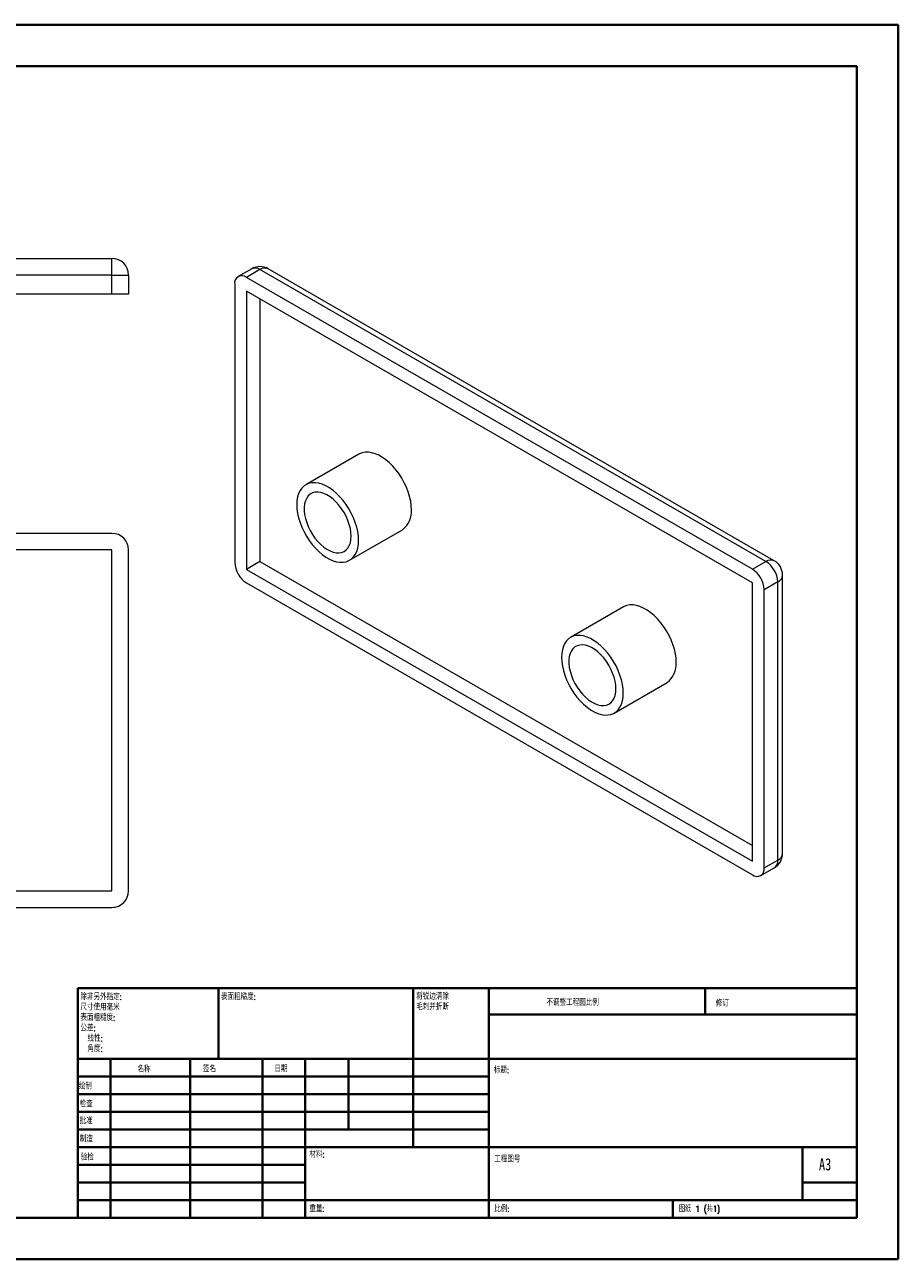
# Model space of a CAD drawing. Header units: millimetres. Extents: x 0 to 420, y 0 to 297.
# Tile 2 of 2: x 210 to 420, y 0 to 297. Entities that reach past the tile are written whole.
import ezdxf

# ---------------------------------------------------------------- set-up
doc = ezdxf.new("R2010")
doc.units = ezdxf.units.MM
doc.styles.add('SLDTEXTSTYLE0', font='TXT', dxfattribs={"width": 0.75, "bigfont": 'bigfont'})
doc.styles.add('SLDTEXTSTYLE1', font='TXT', dxfattribs={"width": 0.75})
doc.styles.add('SLDTEXTSTYLE2', font='TXT', dxfattribs={"width": 0.694444, "bigfont": 'bigfont'})

# ---------------------------------------------------------------- blocks, each defined once
blk = doc.blocks.new('SW_NOTE_0')
at = {"color": 0, "linetype": 'Continuous', "lineweight": 0, "char_height": 1.5, "attachment_point": 1, "style": 'SLDTEXTSTYLE0'}
for s, insert in [('\\M+18FAB锐边\\M+190B4\\M+18F9C', (0, 1.93)), ('\\M+196D1\\M+18E68\\M+19BF3\\M+190DC\\M+19266', (0, -0.57))]:
    blk.add_mtext(s, dxfattribs=dict(at, insert=insert))
blk = doc.blocks.new('SW_NOTE_1')
at = {"color": 0, "linetype": 'Continuous', "lineweight": 0, "char_height": 1.5, "attachment_point": 1, "style": 'SLDTEXTSTYLE0'}
for s, insert in [('\\M+18F9C\\M+194F1另\\M+18A4F\\M+18E77\\M+192E8:', (0, 1.93)), ('\\M+18EDA\\M+190A1\\M+18E67\\M+19770\\M+19F7C\\M+195C4', (0, -0.57)), ('\\M+1955C\\M+196CA\\M+19165糙\\M+19378:', (0, -3.07)), ('\\M+18CF6\\M+18DB7:', (0, -5.57)), ('线\\M+190AB:', (1.69, -8.07)), ('\\M+18A70\\M+19378:', (1.69, -10.57))]:
    blk.add_mtext(s, dxfattribs=dict(at, insert=insert))

msp = doc.modelspace()

# ---------------------------------------------------------------- linework, layer by layer
at = {"color": 7, "linetype": 'Continuous', "lineweight": 40}
for p, q in [((0.08, 297.21), (420.08, 297.21)), ((420.08, 0.21), (420.08, 297.21)), ((25.08, 287.21), (410.08, 287.21)), ((410.08, 287.21), (410.08, 10.21)), ((222.88, 65.46), (410.08, 65.46)), ((222.88, 65.46), (222.88, 10.21)), ((256.68, 48.46), (256.68, 65.46)), ((303.48, 65.46), (303.48, 27.21)), ((321.68, 65.46), (321.68, 10.21)), ((373.68, 59.09), (373.68, 65.46)), ((410.08, 59.09), (321.68, 59.09)), ((410.08, 48.46), (222.88, 48.46)), ((230.68, 48.46), (230.68, 10.21)), ((249.87, 48.46), (249.87, 10.21)), ((267.28, 48.46), (267.28, 10.21)), ((277.48, 10.21), (277.48, 48.46)), ((287.88, 31.46), (287.88, 48.46)), ((321.68, 44.21), (222.88, 44.21)), ((321.68, 39.96), (222.88, 39.96)), ((321.68, 35.71), (222.88, 35.71)), ((321.68, 31.46), (222.88, 31.46)), ((277.48, 27.21), (222.88, 27.21)), ((277.48, 27.21), (410.08, 27.21)), ((397.08, 14.46), (397.08, 27.21)), ((277.48, 22.96), (222.88, 22.96)), ((277.48, 18.71), (222.88, 18.71)), ((410.08, 18.71), (397.08, 18.71)), ((222.88, 14.46), (410.08, 14.46)), ((365.88, 10.21), (365.88, 14.46)), ((25.08, 10.21), (410.08, 10.21)), ((0.08, 0.21), (420.08, 0.21))]:
    msp.add_line(p, q, dxfattribs=at)
at = {"color": 7, "linetype": 'Continuous', "lineweight": 15}
for p, q in [((59.05, 241), (231.05, 241)), ((231.05, 237), (231.05, 241)), ((264.64, 238.49), (261.39, 236.61)), ((266.64, 238.29), (263.39, 236.41)), ((388.26, 168.08), (266.64, 238.29)), ((390.26, 168.28), (268.64, 238.49)), ((231.05, 237), (59.05, 237)), ((231.05, 237), (235.05, 237)), ((231.05, 232.4), (231.05, 237)), ((235.05, 237), (235.05, 232.4)), ((260.56, 234.78), (260.56, 167.82)), ((385.01, 166.2), (263.39, 236.41)), ((231.05, 232.4), (59.05, 232.4)), ((235.05, 232.4), (231.05, 232.4)), ((263.39, 233.15), (263.39, 166.19)), ((385.01, 162.94), (263.39, 233.15)), ((266.64, 231.27), (266.64, 168.07)), ((290.38, 193.9), (277.66, 186.56)), ((288.15, 168.37), (300.88, 175.72)), ((231.05, 174.85), (59.05, 174.85)), ((231.05, 170.85), (59.05, 170.85)), ((231.05, 88.85), (231.05, 170.85)), ((235.05, 88.85), (235.05, 170.85)), ((266.64, 168.07), (263.39, 166.19)), ((266.64, 168.07), (385.01, 99.74)), ((385.01, 166.2), (388.26, 168.08)), ((263.39, 166.19), (385.01, 95.98)), ((392.26, 97.86), (392.26, 164.81)), ((263.39, 162.93), (385.01, 92.71)), ((385.01, 95.98), (385.01, 162.94)), ((391.09, 163.18), (387.84, 161.3)), ((387.84, 94.35), (387.84, 161.3)), ((391.09, 96.23), (391.09, 163.18)), ((354.02, 157.17), (341.29, 149.82)), ((351.79, 131.63), (364.52, 138.98)), ((387.84, 94.35), (391.09, 96.23)), ((387.01, 92.52), (390.26, 94.39)), ((59.05, 88.85), (231.05, 88.85)), ((59.05, 84.85), (231.05, 84.85))]:
    msp.add_line(p, q, dxfattribs=at)
at = {"color": 7, "linetype": 'Continuous', "lineweight": 15, "flags": 128}
for points in [[(303.06, 180.52), (303.01, 181.55), (302.86, 182.62), (302.61, 183.72), (302.27, 184.83), (301.84, 185.94), (301.32, 187.04), (300.73, 188.11), (300.07, 189.13), (299.34, 190.09), (298.57, 190.99), (297.76, 191.79), (296.92, 192.51), (296.06, 193.12), (295.2, 193.62), (294.34, 194), (293.5, 194.25), (292.69, 194.38), (291.92, 194.38), (291.2, 194.25), (290.54, 193.99), (290.38, 193.9)], [(290.33, 173.18), (290.28, 174.2), (290.13, 175.27), (289.88, 176.37), (289.54, 177.48), (289.11, 178.59), (288.59, 179.69), (288, 180.76), (287.34, 181.78), (286.62, 182.75), (285.85, 183.64), (285.03, 184.45), (284.19, 185.16), (283.34, 185.77), (282.47, 186.27), (281.62, 186.65), (280.78, 186.91), (279.96, 187.03), (279.19, 187.03), (278.47, 186.9), (277.81, 186.64), (277.22, 186.26), (276.7, 185.76), (276.27, 185.14), (275.93, 184.42), (275.68, 183.61), (275.53, 182.72), (275.48, 181.75), (275.53, 180.72), (275.68, 179.66), (275.93, 178.56), (276.27, 177.45), (276.7, 176.33), (277.22, 175.24), (277.81, 174.17), (278.47, 173.15), (279.19, 172.18), (279.96, 171.29), (280.78, 170.48), (281.62, 169.76), (282.47, 169.15), (283.34, 168.65), (284.19, 168.28), (285.03, 168.02), (285.85, 167.89), (286.62, 167.89), (287.34, 168.03), (288, 168.29), (288.59, 168.67), (289.11, 169.17), (289.54, 169.78), (289.88, 170.5), (290.13, 171.32), (290.28, 172.21), (290.33, 173.18)], [(288.56, 174.2), (288.51, 175.1), (288.36, 176.04), (288.11, 177.01), (287.77, 177.98), (287.34, 178.95), (286.84, 179.89), (286.26, 180.78), (285.62, 181.62), (284.94, 182.39), (284.22, 183.06), (283.47, 183.64), (282.72, 184.1), (281.96, 184.45), (281.23, 184.67), (280.52, 184.76), (279.86, 184.73), (279.25, 184.56), (278.71, 184.27), (278.24, 183.85), (277.86, 183.32), (277.56, 182.69), (277.36, 181.96), (277.26, 181.16), (277.26, 180.29), (277.36, 179.36), (277.56, 178.41), (277.86, 177.43), (278.24, 176.46), (278.71, 175.5), (279.25, 174.58), (279.86, 173.71), (280.52, 172.91), (281.23, 172.19), (281.96, 171.56), (282.72, 171.04), (283.47, 170.64), (284.22, 170.35), (284.94, 170.19), (285.62, 170.17), (286.26, 170.27), (286.84, 170.5), (287.34, 170.85), (287.77, 171.32), (288.11, 171.91), (288.36, 172.59), (288.51, 173.36), (288.56, 174.2)], [(366.7, 143.79), (366.65, 144.81), (366.5, 145.88), (366.25, 146.98), (365.91, 148.09), (365.48, 149.2), (364.96, 150.3), (364.37, 151.37), (363.71, 152.39), (362.98, 153.35), (362.21, 154.25), (361.4, 155.06), (360.56, 155.77), (359.7, 156.38), (358.84, 156.88), (357.98, 157.26), (357.14, 157.52), (356.33, 157.64), (355.56, 157.64), (354.84, 157.51), (354.18, 157.25), (354.02, 157.17)], [(353.97, 136.44), (353.92, 137.46), (353.77, 138.53), (353.52, 139.63), (353.18, 140.74), (352.75, 141.86), (352.23, 142.95), (351.64, 144.02), (350.98, 145.04), (350.26, 146.01), (349.48, 146.9), (348.67, 147.71), (347.83, 148.42), (346.98, 149.03), (346.11, 149.53), (345.25, 149.91), (344.41, 150.17), (343.6, 150.29), (342.83, 150.29), (342.11, 150.16), (341.45, 149.9), (340.86, 149.52), (340.34, 149.02), (339.91, 148.4), (339.57, 147.68), (339.32, 146.87), (339.17, 145.98), (339.12, 145.01), (339.17, 143.99), (339.32, 142.92), (339.57, 141.82), (339.91, 140.71), (340.34, 139.59), (340.86, 138.5), (341.45, 137.43), (342.11, 136.41), (342.83, 135.44), (343.6, 134.55), (344.41, 133.74), (345.25, 133.03), (346.11, 132.41), (346.98, 131.92), (347.83, 131.54), (348.67, 131.28), (349.48, 131.15), (350.26, 131.16), (350.98, 131.29), (351.64, 131.55), (352.23, 131.93), (352.75, 132.43), (353.18, 133.05), (353.52, 133.76), (353.77, 134.58), (353.92, 135.47), (353.97, 136.44)], [(352.2, 137.46), (352.15, 138.36), (352, 139.3), (351.75, 140.27), (351.41, 141.24), (350.98, 142.21), (350.48, 143.15), (349.9, 144.05), (349.26, 144.88), (348.58, 145.65), (347.86, 146.32), (347.11, 146.9), (346.36, 147.36), (345.6, 147.71), (344.87, 147.93), (344.16, 148.02), (343.5, 147.99), (342.89, 147.82), (342.35, 147.53), (341.88, 147.11), (341.5, 146.59), (341.2, 145.95), (341, 145.23), (340.9, 144.42), (340.9, 143.55), (341, 142.62), (341.2, 141.67), (341.5, 140.69), (341.88, 139.72), (342.35, 138.76), (342.89, 137.84), (343.5, 136.98), (344.16, 136.17), (344.87, 135.45), (345.6, 134.83), (346.36, 134.31), (347.11, 133.9), (347.86, 133.61), (348.58, 133.46), (349.26, 133.43), (349.9, 133.53), (350.48, 133.76), (350.98, 134.11), (351.41, 134.59), (351.75, 135.17), (352, 135.85), (352.15, 136.62), (352.2, 137.46)]]:
    msp.add_lwpolyline(points, dxfattribs=at)
at = {"color": 7, "linetype": 'Continuous', "lineweight": 15}
for centre, radius, start, end in [((231.05, 237), 4, 0, 90), ((266.64, 235.03), 4, 60.0027, 119.9973), ((262.28, 235.06), 1.75, 50.7967, 189.214), ((297.67, 180.06), 5.4, 306.4207, 4.8915), ((231.05, 170.85), 4, 0, 90), ((266.7, 168.1), 6.15, 182.6055, 237.3945), ((384.95, 162.9), 6.15, 2.6055, 57.3945), ((388.26, 164.81), 4, 0, 60.0027), ((381.7, 161.02), 6.15, 2.6055, 57.3945), ((361.31, 143.33), 5.4, 306.4207, 4.8915), ((388.26, 97.86), 4, 299.9973, 0), ((386.11, 94.07), 1.75, 230.7967, 9.214), ((231.05, 88.85), 4, 270, 0)]:
    msp.add_arc(centre, radius, start, end, dxfattribs=at)
at = {"color": 8, "linetype": 'Continuous', "lineweight": 15}
for centre, radius, start, end in [((265.47, 236.66), 2.01, 54.3824, 114.3071), ((267.81, 236.66), 2.01, 65.6929, 125.6176), ((389.44, 166.44), 2.01, 65.6929, 125.6176), ((390.26, 165.01), 2.01, 294.3747, 354.3052), ((389.19, 95.98), 1.92, 304.0564, 7.2558), ((390.26, 98.06), 2.01, 294.3747, 354.3052)]:
    msp.add_arc(centre, radius, start, end, dxfattribs=at)

# ---------------------------------------------------------------- block references
at = {"color": 7, "linetype": 'Continuous', "lineweight": 0}
for name, p in [('SW_NOTE_1', (223.47, 62.2)), ('SW_NOTE_0', (304.19, 62.28))]:
    msp.add_blockref(name, p, dxfattribs=at)

# ---------------------------------------------------------------- texts
at = {"color": 7, "linetype": 'Continuous', "lineweight": 0, "attachment_point": 1}
for s, insert, char_height, style in [('\\M+1955C\\M+196CA\\M+19165糙\\M+19378:', (257.25, 64.13), 1.5, 'SLDTEXTSTYLE0'), ('\\M+19573调\\M+190AE\\M+18D48\\M+192F6图\\M+194E4\\M+197E1', (335.49, 62.75), 1.5, 'SLDTEXTSTYLE0'), ('\\M+18F43订', (376.21, 62.55), 1.5, 'SLDTEXTSTYLE0'), ('\\M+196BC\\M+18FCC', (237.2, 46.72), 1.5, 'SLDTEXTSTYLE0'), ('签\\M+196BC', (252.91, 46.78), 1.5, 'SLDTEXTSTYLE0'), ('\\M+193FA\\M+18AFA', (270.09, 46.79), 1.5, 'SLDTEXTSTYLE0'), ('标题:', (322.84, 46.49), 1.5, 'SLDTEXTSTYLE0'), ('绘\\M+190A7', (223.09, 42.64), 1.5, 'SLDTEXTSTYLE0'), ('检查', (223.29, 38.37), 1.5, 'SLDTEXTSTYLE0'), ('\\M+194E1\\M+18F79', (223.28, 34.28), 1.5, 'SLDTEXTSTYLE0'), ('\\M+190A7\\M+191A2', (223.33, 29.95), 1.5, 'SLDTEXTSTYLE0'), ('验检', (223.55, 25.56), 1.5, 'SLDTEXTSTYLE0'), ('\\M+18DDE\\M+197BF:', (278.52, 26.2), 1.5, 'SLDTEXTSTYLE0'), ('\\M+18D48\\M+192F6图\\M+18D86', (322.95, 25.08), 1.5, 'SLDTEXTSTYLE0'), ('A3', (401, 24.52), 2.91, 'SLDTEXTSTYLE1'), ('\\M+18F64\\M+197CA:', (278.5, 13.16), 1.4986, 'SLDTEXTSTYLE0'), ('\\M+194E4\\M+197E1:', (322.95, 13.11), 1.5, 'SLDTEXTSTYLE0'), ('图纸 1 (\\M+18BA41)', (367.36, 13.11), 1.5, 'SLDTEXTSTYLE2')]:
    msp.add_mtext(s, dxfattribs=dict(at, insert=insert, char_height=char_height, style=style))

doc.saveas('drawing.dxf')
